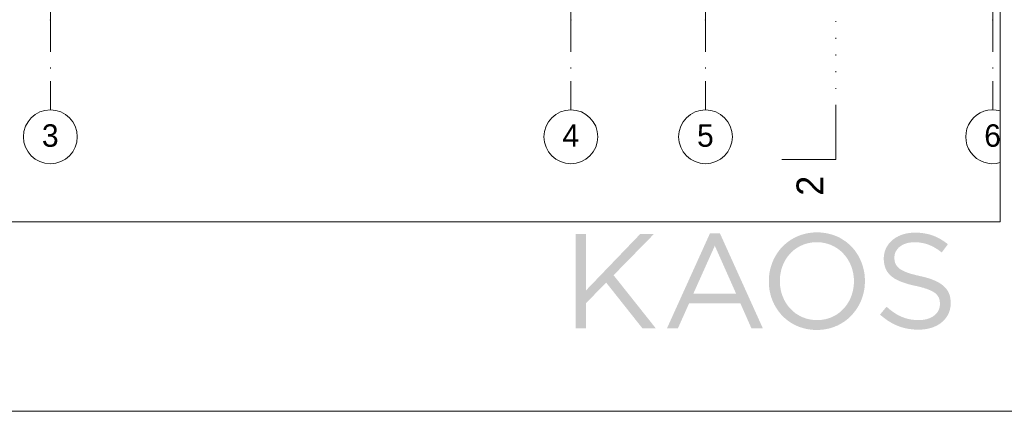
# Paper-space layout 'SA-902 Ruumi 103 siseviimistlused' of a CAD drawing. Header units: millimetres. Extents: x 15 to 415, y 5 to 292.
# Tile 43 of 71: x 135 to 245, y 5 to 49. Entities that reach past the tile are written whole.
import ezdxf
from ezdxf.xclip import XClip

# ---------------------------------------------------------------- set-up
doc = ezdxf.new("R2010")
doc.units = ezdxf.units.MM
doc.header["$MEASUREMENT"] = 0
doc.header["$XCLIPFRAME"] = 2
doc.linetypes.add('Dense Dotted', pattern=[1.763889, 0, -1.763889])
doc.linetypes.add('Dot & Dashed', pattern=[6.702778, 3.527778, -1.763889, 0, -1.411111])
doc.layers.add('AR - Lõikejoon plaanis', color=7, linetype='Continuous')
doc.layers.add('AR - Teljed', color=7, linetype='Continuous')
doc.styles.add('GENERATED_STYLE_1', font='txt')
doc.styles.add('GENERATED_STYLE_3', font='txt')

# ---------------------------------------------------------------- blocks, each defined once
blk = doc.blocks.new('Drawing_1_1', base_point=(61.45, 53.28))
at = {"layer": 'AR - Lõikejoon plaanis', "color": 7, "linetype": 'Dense Dotted', "lineweight": 9}
blk.add_line((225.87, 39.02), (225.87, 284), dxfattribs=at)
at = {"layer": 'AR - Lõikejoon plaanis', "color": 7, "linetype": 'Continuous', "lineweight": 15}
for q in [(225.87, 39.02), (219.87, 33.02)]:
    blk.add_line((225.87, 33.02), q, dxfattribs=at)
at = {"layer": 'AR - Teljed', "color": 251, "linetype": 'Dot & Dashed', "lineweight": 13}
for p, q in [((138.36, 48.56), (138.36, 266.4)), ((196.36, 48.56), (196.36, 266.4)), ((211.36, 48.56), (211.36, 266.38)), ((243.36, 48.56), (243.36, 266.38)), ((138.36, 48.56), (138.36, 38.56)), ((196.36, 48.56), (196.36, 38.56)), ((211.36, 48.56), (211.36, 38.56)), ((243.36, 48.56), (243.36, 38.56))]:
    blk.add_line(p, q, dxfattribs=at)
at = {"layer": 'AR - Teljed', "color": 251, "linetype": 'Continuous', "lineweight": 13}
for centre in [(138.36, 35.56), (196.36, 35.56), (211.36, 35.56)]:
    blk.add_circle(centre, 3, dxfattribs=at)
blk.add_arc((243.36, 35.56), 3, 73.8095, 286.1905, dxfattribs=at)
at = {"layer": 'AR - Teljed', "color": 251, "linetype": 'Dot & Dashed', "lineweight": 13}
for p in [(138.36, 48.56), (138.36, 48.56), (196.36, 48.56), (196.36, 48.56), (211.36, 48.56), (211.36, 48.56), (243.36, 48.56), (243.36, 48.56)]:
    blk.add_point(p, dxfattribs=at)
at = {"layer": 'AR - Lõikejoon plaanis', "color": 7, "linetype": 'Continuous', "lineweight": 15, "insert": (224.5, 31.22), "char_height": 3, "attachment_point": 9, "rotation": 90, "style": 'GENERATED_STYLE_3'}
blk.add_mtext('{\\A1;2}', dxfattribs=at)
at = {"layer": 'AR - Teljed', "color": 251, "linetype": 'Continuous', "lineweight": 13, "char_height": 2.5, "attachment_point": 4, "style": 'GENERATED_STYLE_1'}
for s, insert in [('{\\A1;3}', (137.42, 35.68)), ('{\\A1;4}', (195.42, 35.7)), ('{\\A1;5}', (210.42, 35.68)), ('{\\A1;6}', (242.42, 35.68))]:
    blk.add_mtext(s, dxfattribs=dict(at, insert=insert))

psp = doc.layouts.new('SA-902 Ruumi 103 siseviimistlused')

# ---------------------------------------------------------------- hatches: boundary and pattern name
at = {"linetype": 'Continuous', "lineweight": 9}
for points in [[(198.06, 24.74), (196.88, 24.74), (196.88, 14.24), (198.06, 14.24), (198.06, 17.06), (200.3, 19.32), (204.33, 14.24), (205.82, 14.24), (201.12, 20.15), (205.62, 24.74), (204.09, 24.74), (198.06, 18.47)], [(230.81, 15.77), (230.87, 15.71), (230.93, 15.66), (230.99, 15.61), (231.05, 15.56), (231.11, 15.51), (231.17, 15.47), (231.23, 15.42), (231.29, 15.37), (231.35, 15.33), (231.41, 15.28), (231.47, 15.24), (231.53, 15.19), (231.59, 15.15), (231.65, 15.11), (231.71, 15.07), (231.78, 15.03), (231.84, 14.99), (231.9, 14.95), (231.96, 14.92), (232.03, 14.88), (232.09, 14.84), (232.15, 14.81), (232.22, 14.77), (232.28, 14.74), (232.35, 14.71), (232.41, 14.68), (232.47, 14.65), (232.54, 14.62), (232.6, 14.59), (232.67, 14.56), (232.74, 14.53), (232.8, 14.5), (232.87, 14.48), (232.94, 14.45), (233, 14.43), (233.07, 14.41), (233.14, 14.38), (233.2, 14.36), (233.27, 14.34), (233.34, 14.32), (233.41, 14.3), (233.48, 14.28), (233.55, 14.27), (233.62, 14.25), (233.69, 14.23), (233.76, 14.22), (233.83, 14.2), (233.9, 14.19), (233.97, 14.18), (234.05, 14.17), (234.12, 14.16), (234.19, 14.15), (234.27, 14.14), (234.34, 14.13), (234.41, 14.12), (234.49, 14.11), (234.56, 14.11), (234.64, 14.1), (234.71, 14.1), (234.79, 14.09), (234.87, 14.09), (234.94, 14.09), (235.02, 14.09), (235.1, 14.09), (235.2, 14.09), (235.29, 14.09), (235.39, 14.09), (235.48, 14.1), (235.58, 14.11), (235.67, 14.12), (235.76, 14.13), (235.85, 14.14), (235.94, 14.15), (236.03, 14.17), (236.12, 14.19), (236.2, 14.21), (236.29, 14.23), (236.37, 14.25), (236.46, 14.27), (236.54, 14.3), (236.62, 14.32), (236.7, 14.35), (236.78, 14.38), (236.85, 14.41), (236.93, 14.45), (237, 14.48), (237.08, 14.51), (237.15, 14.55), (237.22, 14.59), (237.29, 14.63), (237.36, 14.67), (237.42, 14.71), (237.49, 14.76), (237.55, 14.8), (237.61, 14.85), (237.67, 14.9), (237.73, 14.95), (237.79, 15), (237.84, 15.05), (237.9, 15.1), (237.95, 15.16), (238, 15.21), (238.05, 15.27), (238.1, 15.33), (238.14, 15.39), (238.19, 15.45), (238.23, 15.51), (238.27, 15.57), (238.31, 15.63), (238.35, 15.7), (238.38, 15.77), (238.42, 15.83), (238.45, 15.9), (238.48, 15.97), (238.51, 16.04), (238.53, 16.11), (238.56, 16.19), (238.58, 16.26), (238.6, 16.34), (238.61, 16.41), (238.63, 16.49), (238.64, 16.57), (238.66, 16.65), (238.67, 16.73), (238.67, 16.81), (238.68, 16.89), (238.68, 16.97), (238.68, 17.09), (238.68, 17.16), (238.68, 17.23), (238.68, 17.31), (238.67, 17.38), (238.66, 17.45), (238.65, 17.52), (238.64, 17.59), (238.63, 17.65), (238.62, 17.72), (238.6, 17.79), (238.59, 17.85), (238.57, 17.91), (238.55, 17.97), (238.53, 18.04), (238.5, 18.1), (238.48, 18.16), (238.45, 18.21), (238.42, 18.27), (238.39, 18.33), (238.36, 18.38), (238.33, 18.44), (238.29, 18.49), (238.26, 18.54), (238.22, 18.6), (238.18, 18.65), (238.14, 18.7), (238.09, 18.75), (238.05, 18.8), (238, 18.84), (237.95, 18.89), (237.9, 18.94), (237.85, 18.98), (237.8, 19.03), (237.74, 19.07), (237.69, 19.11), (237.63, 19.15), (237.57, 19.2), (237.5, 19.24), (237.44, 19.28), (237.37, 19.32), (237.31, 19.35), (237.24, 19.39), (237.17, 19.43), (237.09, 19.46), (237.02, 19.5), (236.94, 19.54), (236.86, 19.57), (236.78, 19.6), (236.7, 19.64), (236.62, 19.67), (236.53, 19.7), (236.45, 19.73), (236.36, 19.76), (236.27, 19.79), (236.18, 19.82), (236.08, 19.85), (235.99, 19.88), (235.89, 19.9), (235.79, 19.93), (235.69, 19.96), (235.58, 19.98), (235.48, 20.01), (235.37, 20.03), (235.05, 20.1), (234.95, 20.13), (234.85, 20.15), (234.75, 20.17), (234.66, 20.2), (234.57, 20.22), (234.48, 20.25), (234.39, 20.27), (234.31, 20.29), (234.22, 20.32), (234.14, 20.34), (234.06, 20.37), (233.99, 20.39), (233.92, 20.42), (233.84, 20.44), (233.77, 20.47), (233.71, 20.5), (233.64, 20.52), (233.58, 20.55), (233.52, 20.58), (233.46, 20.6), (233.4, 20.63), (233.35, 20.66), (233.29, 20.69), (233.24, 20.71), (233.19, 20.74), (233.15, 20.77), (233.1, 20.8), (233.06, 20.83), (233.01, 20.86), (232.97, 20.89), (232.93, 20.92), (232.9, 20.95), (232.86, 20.98), (232.83, 21.02), (232.79, 21.05), (232.76, 21.08), (232.73, 21.11), (232.71, 21.15), (232.68, 21.18), (232.66, 21.21), (232.63, 21.25), (232.61, 21.28), (232.59, 21.32), (232.57, 21.36), (232.55, 21.39), (232.53, 21.43), (232.52, 21.47), (232.5, 21.5), (232.49, 21.54), (232.48, 21.58), (232.47, 21.62), (232.46, 21.66), (232.45, 21.7), (232.44, 21.74), (232.43, 21.79), (232.43, 21.83), (232.42, 21.87), (232.42, 21.92), (232.42, 21.96), (232.42, 22), (232.41, 22.05), (232.41, 22.13), (232.41, 22.17), (232.42, 22.21), (232.42, 22.26), (232.42, 22.3), (232.43, 22.34), (232.44, 22.39), (232.44, 22.43), (232.45, 22.47), (232.46, 22.51), (232.48, 22.55), (232.49, 22.59), (232.5, 22.63), (232.52, 22.67), (232.53, 22.71), (232.55, 22.75), (232.57, 22.79), (232.59, 22.83), (232.61, 22.86), (232.63, 22.9), (232.66, 22.94), (232.68, 22.97), (232.71, 23.01), (232.73, 23.04), (232.76, 23.08), (232.79, 23.11), (232.82, 23.14), (232.85, 23.18), (232.88, 23.21), (232.91, 23.24), (232.95, 23.27), (232.98, 23.3), (233.02, 23.33), (233.06, 23.36), (233.09, 23.38), (233.13, 23.41), (233.17, 23.44), (233.21, 23.46), (233.26, 23.49), (233.3, 23.51), (233.34, 23.53), (233.39, 23.56), (233.43, 23.58), (233.48, 23.6), (233.53, 23.62), (233.57, 23.64), (233.62, 23.66), (233.67, 23.67), (233.72, 23.69), (233.78, 23.7), (233.83, 23.72), (233.88, 23.73), (233.94, 23.75), (233.99, 23.76), (234.05, 23.77), (234.1, 23.78), (234.16, 23.79), (234.22, 23.79), (234.28, 23.8), (234.34, 23.81), (234.4, 23.81), (234.46, 23.82), (234.52, 23.82), (234.58, 23.82), (234.65, 23.82), (234.75, 23.82), (234.85, 23.82), (234.95, 23.81), (235.05, 23.8), (235.15, 23.8), (235.25, 23.78), (235.34, 23.77), (235.44, 23.75), (235.54, 23.74), (235.63, 23.72), (235.73, 23.69), (235.82, 23.67), (235.92, 23.64), (236.01, 23.61), (236.11, 23.58), (236.2, 23.55), (236.3, 23.51), (236.39, 23.47), (236.48, 23.43), (236.53, 23.41), (236.58, 23.39), (236.62, 23.37), (236.67, 23.35), (236.72, 23.32), (236.76, 23.3), (236.81, 23.27), (236.85, 23.25), (236.9, 23.22), (236.95, 23.19), (236.99, 23.17), (237.04, 23.14), (237.08, 23.11), (237.13, 23.08), (237.18, 23.05), (237.22, 23.02), (237.27, 22.99), (237.31, 22.96), (237.36, 22.93), (237.4, 22.89), (237.45, 22.86), (237.5, 22.83), (237.54, 22.79), (237.59, 22.75), (237.63, 22.72), (237.68, 22.68), (238.37, 23.59), (238.31, 23.64), (238.25, 23.69), (238.2, 23.73), (238.14, 23.77), (238.08, 23.81), (238.02, 23.86), (237.97, 23.9), (237.91, 23.94), (237.85, 23.98), (237.79, 24.01), (237.73, 24.05), (237.68, 24.09), (237.62, 24.12), (237.56, 24.16), (237.5, 24.19), (237.44, 24.23), (237.38, 24.26), (237.32, 24.29), (237.26, 24.32), (237.2, 24.35), (237.14, 24.38), (237.07, 24.41), (237.01, 24.44), (236.95, 24.46), (236.89, 24.49), (236.83, 24.51), (236.76, 24.54), (236.7, 24.56), (236.63, 24.58), (236.57, 24.61), (236.5, 24.63), (236.44, 24.65), (236.37, 24.67), (236.31, 24.69), (236.24, 24.7), (236.17, 24.72), (236.1, 24.74), (236.03, 24.75), (235.96, 24.77), (235.89, 24.78), (235.82, 24.79), (235.75, 24.81), (235.68, 24.82), (235.61, 24.83), (235.53, 24.84), (235.46, 24.84), (235.38, 24.85), (235.31, 24.86), (235.23, 24.87), (235.16, 24.87), (235.08, 24.88), (235, 24.88), (234.92, 24.88), (234.84, 24.88), (234.76, 24.89), (234.68, 24.89), (234.59, 24.89), (234.49, 24.88), (234.4, 24.88), (234.31, 24.87), (234.22, 24.86), (234.13, 24.86), (234.04, 24.84), (233.96, 24.83), (233.87, 24.82), (233.79, 24.8), (233.7, 24.78), (233.62, 24.76), (233.54, 24.74), (233.46, 24.72), (233.38, 24.7), (233.3, 24.67), (233.22, 24.64), (233.14, 24.62), (233.07, 24.59), (232.99, 24.55), (232.92, 24.52), (232.85, 24.49), (232.78, 24.45), (232.71, 24.41), (232.64, 24.38), (232.58, 24.34), (232.51, 24.3), (232.45, 24.25), (232.38, 24.21), (232.32, 24.17), (232.26, 24.12), (232.21, 24.07), (232.15, 24.02), (232.09, 23.97), (232.04, 23.92), (231.99, 23.87), (231.94, 23.82), (231.89, 23.76), (231.84, 23.71), (231.79, 23.65), (231.75, 23.6), (231.71, 23.54), (231.67, 23.48), (231.63, 23.42), (231.59, 23.36), (231.55, 23.29), (231.52, 23.23), (231.49, 23.16), (231.46, 23.1), (231.43, 23.03), (231.4, 22.97), (231.38, 22.9), (231.35, 22.83), (231.33, 22.76), (231.31, 22.69), (231.3, 22.62), (231.28, 22.55), (231.27, 22.47), (231.25, 22.4), (231.25, 22.33), (231.24, 22.25), (231.23, 22.17), (231.23, 22.1), (231.23, 21.99), (231.23, 21.91), (231.23, 21.83), (231.24, 21.76), (231.24, 21.68), (231.25, 21.6), (231.26, 21.53), (231.27, 21.46), (231.28, 21.39), (231.3, 21.32), (231.31, 21.25), (231.33, 21.18), (231.35, 21.12), (231.37, 21.05), (231.39, 20.99), (231.41, 20.93), (231.44, 20.86), (231.47, 20.8), (231.5, 20.75), (231.53, 20.69), (231.56, 20.63), (231.59, 20.57), (231.63, 20.52), (231.67, 20.47), (231.71, 20.41), (231.75, 20.36), (231.79, 20.31), (231.84, 20.26), (231.88, 20.21), (231.93, 20.16), (231.98, 20.12), (232.03, 20.07), (232.09, 20.03), (232.14, 19.98), (232.2, 19.94), (232.26, 19.9), (232.32, 19.85), (232.38, 19.81), (232.44, 19.77), (232.51, 19.73), (232.58, 19.7), (232.65, 19.66), (232.72, 19.62), (232.79, 19.59), (232.87, 19.55), (232.94, 19.51), (233.02, 19.48), (233.1, 19.45), (233.18, 19.41), (233.27, 19.38), (233.35, 19.35), (233.44, 19.32), (233.53, 19.29), (233.62, 19.26), (233.72, 19.23), (233.81, 19.2), (233.91, 19.17), (234.01, 19.14), (234.11, 19.12), (234.21, 19.09), (234.32, 19.06), (234.42, 19.04), (234.53, 19.01), (234.64, 18.99), (234.75, 18.96), (234.86, 18.94), (234.96, 18.92), (235.05, 18.9), (235.15, 18.87), (235.24, 18.85), (235.33, 18.83), (235.42, 18.81), (235.5, 18.78), (235.59, 18.76), (235.67, 18.74), (235.75, 18.71), (235.82, 18.69), (235.9, 18.66), (235.97, 18.64), (236.04, 18.62), (236.11, 18.59), (236.18, 18.57), (236.24, 18.54), (236.3, 18.51), (236.36, 18.49), (236.42, 18.46), (236.48, 18.44), (236.53, 18.41), (236.59, 18.38), (236.64, 18.36), (236.69, 18.33), (236.73, 18.3), (236.78, 18.27), (236.82, 18.24), (236.87, 18.21), (236.91, 18.18), (236.95, 18.16), (236.98, 18.13), (237.02, 18.09), (237.05, 18.06), (237.09, 18.03), (237.12, 18), (237.15, 17.97), (237.17, 17.94), (237.2, 17.9), (237.23, 17.87), (237.25, 17.84), (237.27, 17.8), (237.29, 17.77), (237.31, 17.73), (237.33, 17.7), (237.35, 17.66), (237.37, 17.62), (237.38, 17.59), (237.4, 17.55), (237.41, 17.51), (237.42, 17.47), (237.43, 17.43), (237.44, 17.39), (237.45, 17.35), (237.46, 17.31), (237.46, 17.27), (237.47, 17.23), (237.47, 17.19), (237.48, 17.14), (237.48, 17.1), (237.48, 17.06), (237.48, 17.01), (237.48, 16.94), (237.48, 16.89), (237.48, 16.84), (237.48, 16.79), (237.47, 16.75), (237.47, 16.7), (237.46, 16.65), (237.45, 16.61), (237.44, 16.56), (237.43, 16.52), (237.42, 16.47), (237.4, 16.43), (237.39, 16.39), (237.37, 16.35), (237.35, 16.3), (237.34, 16.26), (237.32, 16.22), (237.3, 16.18), (237.27, 16.14), (237.25, 16.1), (237.22, 16.06), (237.2, 16.03), (237.17, 15.99), (237.14, 15.95), (237.11, 15.92), (237.08, 15.88), (237.05, 15.85), (237.02, 15.81), (236.99, 15.78), (236.95, 15.75), (236.92, 15.72), (236.88, 15.69), (236.84, 15.66), (236.8, 15.63), (236.76, 15.6), (236.72, 15.57), (236.68, 15.54), (236.64, 15.52), (236.59, 15.49), (236.55, 15.47), (236.5, 15.44), (236.46, 15.42), (236.41, 15.4), (236.36, 15.38), (236.31, 15.36), (236.26, 15.34), (236.21, 15.32), (236.16, 15.3), (236.1, 15.29), (236.05, 15.27), (236, 15.25), (235.94, 15.24), (235.88, 15.23), (235.83, 15.22), (235.77, 15.2), (235.71, 15.2), (235.65, 15.19), (235.59, 15.18), (235.53, 15.17), (235.47, 15.17), (235.4, 15.16), (235.34, 15.16), (235.27, 15.15), (235.21, 15.15), (235.14, 15.15), (235.08, 15.15), (235.01, 15.15), (234.94, 15.16), (234.88, 15.16), (234.81, 15.16), (234.74, 15.16), (234.68, 15.17), (234.62, 15.18), (234.55, 15.18), (234.49, 15.19), (234.43, 15.2), (234.36, 15.2), (234.3, 15.21), (234.24, 15.22), (234.18, 15.23), (234.12, 15.24), (234.06, 15.26), (234, 15.27), (233.94, 15.28), (233.88, 15.3), (233.83, 15.31), (233.77, 15.33), (233.71, 15.34), (233.65, 15.36), (233.6, 15.38), (233.54, 15.4), (233.48, 15.42), (233.43, 15.44), (233.37, 15.46), (233.32, 15.48), (233.26, 15.5), (233.21, 15.52), (233.15, 15.55), (233.1, 15.57), (233.05, 15.6), (232.99, 15.62), (232.94, 15.65), (232.89, 15.68), (232.83, 15.7), (232.78, 15.73), (232.73, 15.76), (232.68, 15.79), (232.62, 15.82), (232.57, 15.85), (232.52, 15.89), (232.47, 15.92), (232.42, 15.95), (232.36, 15.99), (232.31, 16.02), (232.26, 16.06), (232.21, 16.09), (232.16, 16.13), (232.11, 16.17), (232.06, 16.21), (232, 16.25), (231.95, 16.29), (231.9, 16.33), (231.85, 16.37), (231.8, 16.41), (231.75, 16.46), (231.7, 16.5), (231.65, 16.54), (231.54, 16.64)]]:
    psp.add_hatch(color=7, dxfattribs=at).paths.add_polyline_path(points)
h = psp.add_hatch(color=7, dxfattribs=at)
h.paths.add_polyline_path([(211.86, 24.81), (207.07, 14.24), (208.29, 14.24), (209.53, 17.01), (215.25, 17.01), (216.48, 14.24), (217.75, 14.24), (212.97, 24.81)])
h.paths.add_polyline_path([(210, 18.08), (212.4, 23.43), (214.78, 18.08)], flags=0)
h = psp.add_hatch(color=7, dxfattribs=at)
h.paths.add_polyline_path([(218.42, 19.48), (218.42, 19.32), (218.42, 19.19), (218.43, 19.05), (218.44, 18.92), (218.46, 18.79), (218.47, 18.65), (218.49, 18.52), (218.52, 18.39), (218.54, 18.26), (218.57, 18.14), (218.6, 18.01), (218.64, 17.88), (218.67, 17.76), (218.71, 17.63), (218.76, 17.51), (218.8, 17.39), (218.85, 17.27), (218.9, 17.15), (218.96, 17.04), (219.01, 16.92), (219.07, 16.81), (219.13, 16.7), (219.2, 16.58), (219.27, 16.48), (219.33, 16.37), (219.41, 16.26), (219.48, 16.16), (219.56, 16.06), (219.64, 15.96), (219.72, 15.86), (219.8, 15.76), (219.89, 15.67), (219.98, 15.58), (220.07, 15.49), (220.16, 15.4), (220.26, 15.32), (220.36, 15.24), (220.46, 15.16), (220.56, 15.08), (220.66, 15), (220.77, 14.93), (220.88, 14.86), (220.99, 14.79), (221.1, 14.73), (221.22, 14.66), (221.34, 14.6), (221.45, 14.55), (221.58, 14.49), (221.7, 14.44), (221.82, 14.39), (221.95, 14.35), (222.08, 14.31), (222.21, 14.27), (222.34, 14.23), (222.47, 14.2), (222.61, 14.17), (222.75, 14.14), (222.89, 14.12), (223.03, 14.1), (223.17, 14.09), (223.32, 14.07), (223.46, 14.06), (223.61, 14.06), (223.76, 14.06), (223.91, 14.06), (224.05, 14.06), (224.2, 14.07), (224.34, 14.09), (224.49, 14.1), (224.63, 14.12), (224.77, 14.15), (224.91, 14.17), (225.04, 14.2), (225.18, 14.23), (225.31, 14.27), (225.44, 14.31), (225.57, 14.35), (225.7, 14.4), (225.82, 14.45), (225.94, 14.5), (226.07, 14.55), (226.19, 14.61), (226.3, 14.67), (226.42, 14.73), (226.53, 14.8), (226.64, 14.87), (226.75, 14.94), (226.86, 15.01), (226.97, 15.09), (227.07, 15.17), (227.17, 15.25), (227.27, 15.33), (227.36, 15.42), (227.46, 15.5), (227.55, 15.59), (227.64, 15.69), (227.73, 15.78), (227.81, 15.88), (227.89, 15.98), (227.97, 16.08), (228.05, 16.18), (228.13, 16.28), (228.2, 16.39), (228.27, 16.5), (228.34, 16.61), (228.4, 16.72), (228.47, 16.83), (228.52, 16.94), (228.58, 17.06), (228.64, 17.18), (228.69, 17.3), (228.74, 17.42), (228.78, 17.54), (228.83, 17.66), (228.87, 17.79), (228.9, 17.91), (228.94, 18.04), (228.97, 18.16), (229, 18.29), (229.03, 18.42), (229.05, 18.55), (229.07, 18.68), (229.09, 18.82), (229.1, 18.95), (229.11, 19.08), (229.12, 19.22), (229.13, 19.35), (229.13, 19.52), (229.13, 19.65), (229.12, 19.79), (229.11, 19.92), (229.1, 20.05), (229.09, 20.19), (229.07, 20.32), (229.05, 20.45), (229.03, 20.58), (229, 20.71), (228.97, 20.84), (228.94, 20.96), (228.91, 21.09), (228.87, 21.21), (228.83, 21.34), (228.79, 21.46), (228.74, 21.58), (228.69, 21.7), (228.64, 21.82), (228.59, 21.94), (228.53, 22.05), (228.47, 22.17), (228.41, 22.28), (228.35, 22.39), (228.28, 22.5), (228.21, 22.6), (228.14, 22.71), (228.06, 22.81), (227.99, 22.92), (227.91, 23.01), (227.83, 23.11), (227.74, 23.21), (227.65, 23.3), (227.57, 23.39), (227.47, 23.48), (227.38, 23.57), (227.29, 23.65), (227.19, 23.74), (227.09, 23.82), (226.98, 23.9), (226.88, 23.97), (226.77, 24.04), (226.66, 24.11), (226.55, 24.18), (226.44, 24.25), (226.33, 24.31), (226.21, 24.37), (226.09, 24.43), (225.97, 24.48), (225.85, 24.53), (225.72, 24.58), (225.59, 24.62), (225.47, 24.67), (225.34, 24.7), (225.2, 24.74), (225.07, 24.77), (224.93, 24.8), (224.8, 24.83), (224.66, 24.85), (224.52, 24.87), (224.37, 24.89), (224.23, 24.9), (224.08, 24.91), (223.94, 24.91), (223.79, 24.92), (223.64, 24.91), (223.49, 24.91), (223.34, 24.9), (223.2, 24.89), (223.06, 24.87), (222.92, 24.85), (222.78, 24.83), (222.64, 24.8), (222.5, 24.77), (222.37, 24.74), (222.24, 24.7), (222.11, 24.66), (221.98, 24.62), (221.85, 24.57), (221.72, 24.53), (221.6, 24.47), (221.48, 24.42), (221.36, 24.36), (221.24, 24.3), (221.13, 24.24), (221.01, 24.17), (220.9, 24.11), (220.79, 24.03), (220.68, 23.96), (220.58, 23.89), (220.48, 23.81), (220.38, 23.73), (220.28, 23.64), (220.18, 23.56), (220.09, 23.47), (219.99, 23.38), (219.9, 23.29), (219.82, 23.19), (219.73, 23.1), (219.65, 23), (219.57, 22.9), (219.49, 22.79), (219.42, 22.69), (219.34, 22.58), (219.27, 22.48), (219.21, 22.37), (219.14, 22.26), (219.08, 22.14), (219.02, 22.03), (218.96, 21.91), (218.91, 21.8), (218.86, 21.68), (218.81, 21.56), (218.76, 21.43), (218.72, 21.31), (218.68, 21.19), (218.64, 21.06), (218.61, 20.94), (218.57, 20.81), (218.54, 20.68), (218.52, 20.55), (218.49, 20.42), (218.47, 20.29), (218.46, 20.16), (218.44, 20.02), (218.43, 19.89), (218.42, 19.76), (218.42, 19.62)])
h.paths.add_polyline_path([(219.65, 19.38), (219.65, 19.52), (219.65, 19.63), (219.65, 19.74), (219.66, 19.85), (219.67, 19.96), (219.68, 20.07), (219.69, 20.17), (219.71, 20.28), (219.73, 20.39), (219.75, 20.49), (219.77, 20.59), (219.79, 20.7), (219.82, 20.8), (219.85, 20.9), (219.88, 21), (219.92, 21.1), (219.95, 21.2), (219.99, 21.29), (220.03, 21.39), (220.07, 21.48), (220.12, 21.57), (220.16, 21.66), (220.21, 21.75), (220.26, 21.84), (220.32, 21.93), (220.37, 22.01), (220.43, 22.1), (220.48, 22.18), (220.54, 22.26), (220.61, 22.34), (220.67, 22.41), (220.74, 22.49), (220.8, 22.56), (220.87, 22.64), (220.94, 22.71), (221.01, 22.77), (221.09, 22.84), (221.16, 22.91), (221.24, 22.97), (221.32, 23.03), (221.4, 23.09), (221.48, 23.14), (221.57, 23.2), (221.65, 23.25), (221.74, 23.3), (221.83, 23.35), (221.92, 23.4), (222.01, 23.44), (222.1, 23.48), (222.2, 23.52), (222.29, 23.56), (222.39, 23.6), (222.49, 23.63), (222.59, 23.66), (222.69, 23.69), (222.79, 23.71), (222.89, 23.73), (223, 23.75), (223.1, 23.77), (223.21, 23.79), (223.32, 23.8), (223.42, 23.81), (223.53, 23.82), (223.65, 23.82), (223.76, 23.82), (223.87, 23.82), (223.98, 23.82), (224.09, 23.81), (224.2, 23.8), (224.31, 23.79), (224.41, 23.77), (224.52, 23.75), (224.62, 23.73), (224.73, 23.71), (224.83, 23.68), (224.93, 23.66), (225.03, 23.63), (225.13, 23.59), (225.23, 23.56), (225.32, 23.52), (225.42, 23.48), (225.51, 23.44), (225.6, 23.39), (225.69, 23.35), (225.78, 23.3), (225.87, 23.24), (225.95, 23.19), (226.04, 23.14), (226.12, 23.08), (226.2, 23.02), (226.28, 22.96), (226.36, 22.89), (226.44, 22.83), (226.51, 22.76), (226.59, 22.69), (226.66, 22.62), (226.73, 22.55), (226.79, 22.47), (226.86, 22.4), (226.93, 22.32), (226.99, 22.24), (227.05, 22.16), (227.11, 22.08), (227.16, 21.99), (227.22, 21.91), (227.27, 21.82), (227.32, 21.73), (227.37, 21.64), (227.42, 21.55), (227.46, 21.46), (227.51, 21.36), (227.55, 21.27), (227.59, 21.17), (227.62, 21.07), (227.66, 20.97), (227.69, 20.87), (227.72, 20.77), (227.75, 20.67), (227.77, 20.57), (227.8, 20.46), (227.82, 20.36), (227.84, 20.25), (227.85, 20.14), (227.87, 20.04), (227.88, 19.93), (227.89, 19.82), (227.89, 19.71), (227.9, 19.6), (227.9, 19.49), (227.9, 19.35), (227.89, 19.23), (227.89, 19.12), (227.88, 19.02), (227.87, 18.91), (227.85, 18.8), (227.84, 18.69), (227.82, 18.59), (227.8, 18.48), (227.78, 18.38), (227.75, 18.28), (227.72, 18.17), (227.69, 18.07), (227.66, 17.97), (227.63, 17.88), (227.59, 17.78), (227.55, 17.68), (227.51, 17.59), (227.47, 17.49), (227.43, 17.4), (227.38, 17.31), (227.33, 17.22), (227.28, 17.13), (227.23, 17.05), (227.17, 16.96), (227.12, 16.88), (227.06, 16.8), (227, 16.72), (226.94, 16.64), (226.87, 16.56), (226.81, 16.48), (226.74, 16.41), (226.67, 16.34), (226.6, 16.27), (226.53, 16.2), (226.46, 16.13), (226.38, 16.07), (226.3, 16), (226.22, 15.94), (226.14, 15.89), (226.06, 15.83), (225.98, 15.77), (225.89, 15.72), (225.8, 15.67), (225.72, 15.62), (225.63, 15.58), (225.53, 15.53), (225.44, 15.49), (225.35, 15.45), (225.25, 15.41), (225.16, 15.38), (225.06, 15.34), (224.96, 15.31), (224.86, 15.29), (224.76, 15.26), (224.65, 15.24), (224.55, 15.22), (224.44, 15.2), (224.34, 15.19), (224.23, 15.17), (224.12, 15.16), (224.01, 15.16), (223.9, 15.15), (223.79, 15.15), (223.68, 15.15), (223.56, 15.16), (223.45, 15.16), (223.35, 15.17), (223.24, 15.19), (223.13, 15.2), (223.03, 15.22), (222.92, 15.24), (222.82, 15.26), (222.72, 15.29), (222.61, 15.32), (222.51, 15.35), (222.42, 15.38), (222.32, 15.42), (222.22, 15.45), (222.13, 15.49), (222.04, 15.54), (221.94, 15.58), (221.85, 15.63), (221.76, 15.68), (221.68, 15.73), (221.59, 15.78), (221.51, 15.84), (221.42, 15.89), (221.34, 15.95), (221.26, 16.02), (221.18, 16.08), (221.11, 16.14), (221.03, 16.21), (220.96, 16.28), (220.89, 16.35), (220.82, 16.42), (220.75, 16.5), (220.68, 16.58), (220.62, 16.65), (220.56, 16.73), (220.5, 16.81), (220.44, 16.9), (220.38, 16.98), (220.32, 17.07), (220.27, 17.15), (220.22, 17.24), (220.17, 17.33), (220.12, 17.42), (220.08, 17.52), (220.04, 17.61), (220, 17.71), (219.96, 17.8), (219.92, 17.9), (219.89, 18), (219.85, 18.1), (219.82, 18.2), (219.8, 18.3), (219.77, 18.41), (219.75, 18.51), (219.73, 18.62), (219.71, 18.72), (219.69, 18.83), (219.68, 18.94), (219.67, 19.04), (219.66, 19.15), (219.65, 19.26)], flags=0)

# ---------------------------------------------------------------- linework, layer by layer
at = {"color": 7, "linetype": 'Continuous', "lineweight": 9, "flags": 128}
psp.add_lwpolyline([(15, 292), (415, 292), (415, 5), (15, 5)], close=True, dxfattribs=at)

# ---------------------------------------------------------------- next in the draw order: block references
at = {"color": 7, "linetype": 'Continuous', "lineweight": 13}
ref = psp.add_blockref('Drawing_1_1', (61.45, 53.28), dxfattribs=at)
XClip(ref).set_block_clipping_path([(24.1555726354, 26.0866641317), (244.2005401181, 283.9995795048)])

doc.saveas('drawing.dxf')
